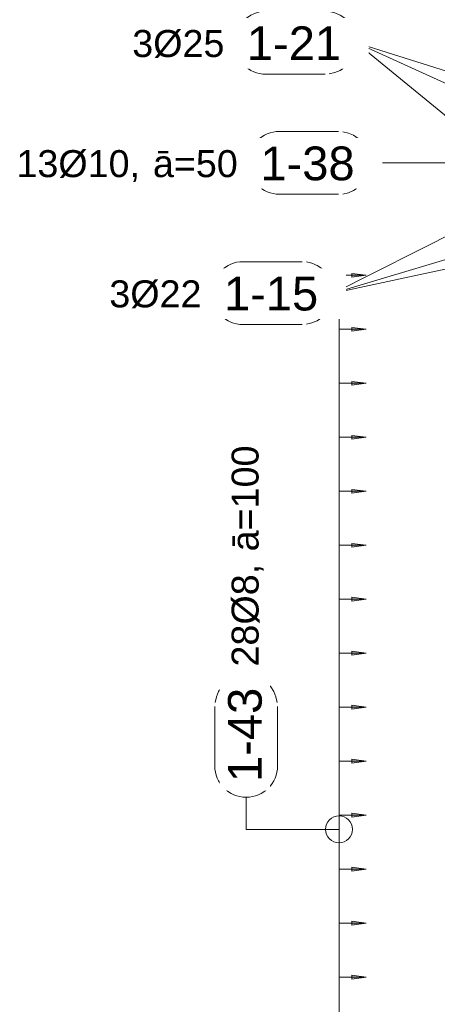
# Model space of a CAD drawing. Header units: millimetres. Extents: x 4307 to 42792, y 1610 to 10025.
# Tile 203 of 256: x 30252 to 31026, y 7270 to 9093. Entities that reach past the tile are written whole.
import ezdxf

# ---------------------------------------------------------------- set-up
doc = ezdxf.new("R2010")
doc.units = ezdxf.units.MM
for name, color, linetype, lineweight in [('A-ANNO-DIMS', 211, 'Continuous', 5), ('A-ANNO-DIMS-25', 211, 'Continuous', 5), ('S-RBAR-IDEN', 171, 'Continuous', 5)]:
    doc.layers.add(name, color=color, linetype=linetype, lineweight=lineweight)
doc.styles.add('Arial', font='arial.ttf', dxfattribs={"height": 50})
doc.styles.add('Arial_1', font='arial.ttf', dxfattribs={"height": 62.5})
doc.dimstyles.new('Výztuž_kusy__řezy__5', dxfattribs={"dimscale": 304.8, "dimtxt": 0.18, "dimasz": 0, "dimexe": 0, "dimexo": 0.0625, "dimgap": 0.082021, "dimtad": 1, "dimdec": 0, "dimzin": 0, "dimdsep": 46, "dimtxsty": 'Arial_1', "dimblk1": 'NONE', "dimblk2": 'NONE', "dimsah": 1, "dimcen": 0.09, "dimazin": 0, "dimtfac": 1, "dimtdec": 4, "dimtix": 1, "dimtmove": 0, "dimatfit": 3, "dimfxl": 0.164042, "dimfxlon": 1, "dimtvp": 1, "dimtfill": 1, "dimtolj": 1, "dimtzin": 0, "dimarcsym": 2})

# ---------------------------------------------------------------- blocks, each defined once
blk = doc.blocks.new('DIMBLOCK1001-V3')
at = {"layer": 'A-ANNO-DIMS-25'}
for points in [[(30894.1, 7320), (30867.8, 7323.5), (30867.8, 7316.5)], [(30894.1, 7220), (30867.8, 7223.5), (30867.8, 7216.5)]]:
    blk.add_hatch(color=256, dxfattribs=at).paths.add_polyline_path(points)
for p, q in [((30844.1, 7220), (30844.1, 7320)), ((30844.1, 7320), (30844.1, 7320)), ((30844.1, 7320), (30894.1, 7320)), ((30894.1, 7320), (30867.8, 7323.5)), ((30867.8, 7323.5), (30867.8, 7316.5)), ((30867.8, 7316.5), (30894.1, 7320)), ((30894.1, 7220), (30867.8, 7223.5)), ((30867.8, 7223.5), (30867.8, 7216.5)), ((30844.1, 7220), (30844.1, 7220)), ((30844.1, 7220), (30894.1, 7220)), ((30867.8, 7216.5), (30894.1, 7220))]:
    blk.add_line(p, q, dxfattribs=at)
blk = doc.blocks.new('_None')
blk = doc.blocks.new('DIMBLOCK1002-V3')
at = {"layer": 'A-ANNO-DIMS-25'}
for points in [[(30894.1, 7420), (30867.8, 7423.5), (30867.8, 7416.5)], [(30894.1, 7320), (30867.8, 7323.5), (30867.8, 7316.5)]]:
    blk.add_hatch(color=256, dxfattribs=at).paths.add_polyline_path(points)
for p, q in [((30894.1, 7420), (30867.8, 7423.5)), ((30867.8, 7423.5), (30867.8, 7416.5)), ((30844.1, 7320), (30844.1, 7420)), ((30844.1, 7420), (30844.1, 7420)), ((30844.1, 7420), (30894.1, 7420)), ((30867.8, 7416.5), (30894.1, 7420)), ((30844.1, 7320), (30844.1, 7320)), ((30844.1, 7320), (30894.1, 7320)), ((30894.1, 7320), (30867.8, 7323.5)), ((30867.8, 7323.5), (30867.8, 7316.5)), ((30867.8, 7316.5), (30894.1, 7320))]:
    blk.add_line(p, q, dxfattribs=at)
blk = doc.blocks.new('DIMBLOCK1003-V3')
at = {"layer": 'A-ANNO-DIMS-25'}
for points in [[(30894.1, 7520), (30867.8, 7523.5), (30867.8, 7516.5)], [(30894.1, 7420), (30867.8, 7423.5), (30867.8, 7416.5)]]:
    blk.add_hatch(color=256, dxfattribs=at).paths.add_polyline_path(points)
for p, q in [((30844.1, 7420), (30844.1, 7520)), ((30844.1, 7520), (30844.1, 7520)), ((30844.1, 7520), (30894.1, 7520)), ((30894.1, 7520), (30867.8, 7523.5)), ((30867.8, 7523.5), (30867.8, 7516.5)), ((30867.8, 7516.5), (30894.1, 7520)), ((30894.1, 7420), (30867.8, 7423.5)), ((30867.8, 7423.5), (30867.8, 7416.5)), ((30844.1, 7420), (30844.1, 7420)), ((30844.1, 7420), (30894.1, 7420)), ((30867.8, 7416.5), (30894.1, 7420))]:
    blk.add_line(p, q, dxfattribs=at)
blk = doc.blocks.new('DIMBLOCK1004-V3')
at = {"layer": 'A-ANNO-DIMS-25'}
for points in [[(30894.1, 7620), (30867.8, 7623.5), (30867.8, 7616.5)], [(30894.1, 7520), (30867.8, 7523.5), (30867.8, 7516.5)]]:
    blk.add_hatch(color=256, dxfattribs=at).paths.add_polyline_path(points)
for p, q in [((30894.1, 7620), (30867.8, 7623.5)), ((30867.8, 7623.5), (30867.8, 7616.5)), ((30844.1, 7520), (30844.1, 7620)), ((30844.1, 7620), (30844.1, 7620)), ((30844.1, 7620), (30894.1, 7620)), ((30867.8, 7616.5), (30894.1, 7620)), ((30844.1, 7520), (30844.1, 7520)), ((30844.1, 7520), (30894.1, 7520)), ((30894.1, 7520), (30867.8, 7523.5)), ((30867.8, 7523.5), (30867.8, 7516.5)), ((30867.8, 7516.5), (30894.1, 7520))]:
    blk.add_line(p, q, dxfattribs=at)
blk = doc.blocks.new('DIMBLOCK1005-V3')
at = {"layer": 'A-ANNO-DIMS-25'}
for points in [[(30894.1, 7720), (30867.8, 7723.5), (30867.8, 7716.5)], [(30894.1, 7620), (30867.8, 7623.5), (30867.8, 7616.5)]]:
    blk.add_hatch(color=256, dxfattribs=at).paths.add_polyline_path(points)
for p, q in [((30844.1, 7620), (30844.1, 7720)), ((30844.1, 7720), (30844.1, 7720)), ((30844.1, 7720), (30894.1, 7720)), ((30894.1, 7720), (30867.8, 7723.5)), ((30867.8, 7723.5), (30867.8, 7716.5)), ((30867.8, 7716.5), (30894.1, 7720)), ((30894.1, 7620), (30867.8, 7623.5)), ((30867.8, 7623.5), (30867.8, 7616.5)), ((30844.1, 7620), (30844.1, 7620)), ((30844.1, 7620), (30894.1, 7620)), ((30867.8, 7616.5), (30894.1, 7620))]:
    blk.add_line(p, q, dxfattribs=at)
blk = doc.blocks.new('DIMBLOCK1006-V3')
at = {"layer": 'A-ANNO-DIMS-25'}
for points in [[(30894.1, 7820), (30867.8, 7823.5), (30867.8, 7816.5)], [(30894.1, 7720), (30867.8, 7723.5), (30867.8, 7716.5)]]:
    blk.add_hatch(color=256, dxfattribs=at).paths.add_polyline_path(points)
for p, q in [((30844.1, 7720), (30844.1, 7820)), ((30844.1, 7820), (30844.1, 7820)), ((30844.1, 7820), (30894.1, 7820)), ((30894.1, 7820), (30867.8, 7823.5)), ((30867.8, 7823.5), (30867.8, 7816.5)), ((30867.8, 7816.5), (30894.1, 7820)), ((30844.1, 7720), (30844.1, 7720)), ((30844.1, 7720), (30894.1, 7720)), ((30894.1, 7720), (30867.8, 7723.5)), ((30867.8, 7723.5), (30867.8, 7716.5)), ((30867.8, 7716.5), (30894.1, 7720))]:
    blk.add_line(p, q, dxfattribs=at)
blk = doc.blocks.new('DIMBLOCK1007-V3')
at = {"layer": 'A-ANNO-DIMS-25'}
for points in [[(30894.1, 7920), (30867.8, 7923.5), (30867.8, 7916.5)], [(30894.1, 7820), (30867.8, 7823.5), (30867.8, 7816.5)]]:
    blk.add_hatch(color=256, dxfattribs=at).paths.add_polyline_path(points)
for p, q in [((30844.1, 7820), (30844.1, 7920)), ((30844.1, 7920), (30844.1, 7920)), ((30844.1, 7920), (30894.1, 7920)), ((30894.1, 7920), (30867.8, 7923.5)), ((30867.8, 7923.5), (30867.8, 7916.5)), ((30867.8, 7916.5), (30894.1, 7920)), ((30844.1, 7820), (30844.1, 7820)), ((30844.1, 7820), (30894.1, 7820)), ((30894.1, 7820), (30867.8, 7823.5)), ((30867.8, 7823.5), (30867.8, 7816.5)), ((30867.8, 7816.5), (30894.1, 7820))]:
    blk.add_line(p, q, dxfattribs=at)
blk = doc.blocks.new('DIMBLOCK1008-V3')
at = {"layer": 'A-ANNO-DIMS-25'}
for points in [[(30894.1, 8020), (30867.8, 8023.5), (30867.8, 8016.5)], [(30894.1, 7920), (30867.8, 7923.5), (30867.8, 7916.5)]]:
    blk.add_hatch(color=256, dxfattribs=at).paths.add_polyline_path(points)
for p, q in [((30844.1, 7920), (30844.1, 8020)), ((30844.1, 8020), (30844.1, 8020)), ((30844.1, 8020), (30894.1, 8020)), ((30894.1, 8020), (30867.8, 8023.5)), ((30867.8, 8023.5), (30867.8, 8016.5)), ((30867.8, 8016.5), (30894.1, 8020)), ((30844.1, 7920), (30844.1, 7920)), ((30844.1, 7920), (30894.1, 7920)), ((30894.1, 7920), (30867.8, 7923.5)), ((30867.8, 7923.5), (30867.8, 7916.5)), ((30867.8, 7916.5), (30894.1, 7920))]:
    blk.add_line(p, q, dxfattribs=at)
blk = doc.blocks.new('DIMBLOCK1009-V3')
at = {"layer": 'A-ANNO-DIMS-25'}
for points in [[(30894.1, 8120), (30867.8, 8123.5), (30867.8, 8116.5)], [(30894.1, 8020), (30867.8, 8023.5), (30867.8, 8016.5)]]:
    blk.add_hatch(color=256, dxfattribs=at).paths.add_polyline_path(points)
for p, q in [((30844.1, 8020), (30844.1, 8120)), ((30844.1, 8120), (30844.1, 8120)), ((30844.1, 8120), (30894.1, 8120)), ((30894.1, 8120), (30867.8, 8123.5)), ((30867.8, 8123.5), (30867.8, 8116.5)), ((30867.8, 8116.5), (30894.1, 8120)), ((30844.1, 8020), (30844.1, 8020)), ((30844.1, 8020), (30894.1, 8020)), ((30894.1, 8020), (30867.8, 8023.5)), ((30867.8, 8023.5), (30867.8, 8016.5)), ((30867.8, 8016.5), (30894.1, 8020))]:
    blk.add_line(p, q, dxfattribs=at)
blk = doc.blocks.new('DIMBLOCK1010-V3')
at = {"layer": 'A-ANNO-DIMS-25'}
for points in [[(30894.1, 8220), (30867.8, 8223.5), (30867.8, 8216.5)], [(30894.1, 8120), (30867.8, 8123.5), (30867.8, 8116.5)]]:
    blk.add_hatch(color=256, dxfattribs=at).paths.add_polyline_path(points)
for p, q in [((30844.1, 8120), (30844.1, 8220)), ((30844.1, 8220), (30844.1, 8220)), ((30844.1, 8220), (30894.1, 8220)), ((30894.1, 8220), (30867.8, 8223.5)), ((30867.8, 8223.5), (30867.8, 8216.5)), ((30867.8, 8216.5), (30894.1, 8220)), ((30844.1, 8120), (30844.1, 8120)), ((30844.1, 8120), (30894.1, 8120)), ((30894.1, 8120), (30867.8, 8123.5)), ((30867.8, 8123.5), (30867.8, 8116.5)), ((30867.8, 8116.5), (30894.1, 8120))]:
    blk.add_line(p, q, dxfattribs=at)
blk = doc.blocks.new('DIMBLOCK1011-V3')
at = {"layer": 'A-ANNO-DIMS-25'}
for points in [[(30894.1, 8320), (30867.8, 8323.5), (30867.8, 8316.5)], [(30894.1, 8220), (30867.8, 8223.5), (30867.8, 8216.5)]]:
    blk.add_hatch(color=256, dxfattribs=at).paths.add_polyline_path(points)
for p, q in [((30844.1, 8220), (30844.1, 8320)), ((30844.1, 8320), (30844.1, 8320)), ((30844.1, 8320), (30894.1, 8320)), ((30894.1, 8320), (30867.8, 8323.5)), ((30867.8, 8323.5), (30867.8, 8316.5)), ((30867.8, 8316.5), (30894.1, 8320)), ((30844.1, 8220), (30844.1, 8220)), ((30844.1, 8220), (30894.1, 8220)), ((30894.1, 8220), (30867.8, 8223.5)), ((30867.8, 8223.5), (30867.8, 8216.5)), ((30867.8, 8216.5), (30894.1, 8220))]:
    blk.add_line(p, q, dxfattribs=at)
blk = doc.blocks.new('DIMBLOCK1012-V3')
at = {"layer": 'A-ANNO-DIMS-25'}
for points in [[(30894.1, 8420), (30867.8, 8423.5), (30867.8, 8416.5)], [(30894.1, 8320), (30867.8, 8323.5), (30867.8, 8316.5)]]:
    blk.add_hatch(color=256, dxfattribs=at).paths.add_polyline_path(points)
for p, q in [((30844.1, 8320), (30844.1, 8420)), ((30844.1, 8420), (30844.1, 8420)), ((30844.1, 8420), (30894.1, 8420)), ((30894.1, 8420), (30867.8, 8423.5)), ((30867.8, 8423.5), (30867.8, 8416.5)), ((30867.8, 8416.5), (30894.1, 8420)), ((30844.1, 8320), (30844.1, 8320)), ((30844.1, 8320), (30894.1, 8320)), ((30894.1, 8320), (30867.8, 8323.5)), ((30867.8, 8323.5), (30867.8, 8316.5)), ((30867.8, 8316.5), (30894.1, 8320))]:
    blk.add_line(p, q, dxfattribs=at)
blk = doc.blocks.new('DIMBLOCK1013-V3')
at = {"layer": 'A-ANNO-DIMS-25'}
for points in [[(30894.1, 8520), (30867.8, 8523.5), (30867.8, 8516.5)], [(30894.1, 8420), (30867.8, 8423.5), (30867.8, 8416.5)]]:
    blk.add_hatch(color=256, dxfattribs=at).paths.add_polyline_path(points)
for p, q in [((30844.1, 8420), (30844.1, 8520)), ((30844.1, 8520), (30844.1, 8520)), ((30844.1, 8520), (30894.1, 8520)), ((30894.1, 8520), (30867.8, 8523.5)), ((30867.8, 8523.5), (30867.8, 8516.5)), ((30867.8, 8516.5), (30894.1, 8520)), ((30844.1, 8420), (30844.1, 8420)), ((30844.1, 8420), (30894.1, 8420)), ((30894.1, 8420), (30867.8, 8423.5)), ((30867.8, 8423.5), (30867.8, 8416.5)), ((30867.8, 8416.5), (30894.1, 8420))]:
    blk.add_line(p, q, dxfattribs=at)
blk = doc.blocks.new('DIMBLOCK1014-V3')
at = {"layer": 'A-ANNO-DIMS-25'}
for points in [[(30894.1, 8620), (30867.8, 8623.5), (30867.8, 8616.5)], [(30894.1, 8520), (30867.8, 8523.5), (30867.8, 8516.5)]]:
    blk.add_hatch(color=256, dxfattribs=at).paths.add_polyline_path(points)
for p, q in [((30844.1, 8520), (30844.1, 8620)), ((30844.1, 8620), (30844.1, 8620)), ((30844.1, 8620), (30894.1, 8620)), ((30894.1, 8620), (30867.8, 8623.5)), ((30867.8, 8623.5), (30867.8, 8616.5)), ((30867.8, 8616.5), (30894.1, 8620)), ((30844.1, 8520), (30844.1, 8520)), ((30844.1, 8520), (30894.1, 8520)), ((30894.1, 8520), (30867.8, 8523.5)), ((30867.8, 8523.5), (30867.8, 8516.5)), ((30867.8, 8516.5), (30894.1, 8520))]:
    blk.add_line(p, q, dxfattribs=at)
blk = doc.blocks.new('DIMBLOCK1015-V3')
at = {"layer": 'A-ANNO-DIMS-25'}
for points in [[(30894.1, 8620), (30867.8, 8623.5), (30867.8, 8616.5)], [(30894.1, 8520), (30867.8, 8523.5), (30867.8, 8516.5)], [(30894.1, 8420), (30867.8, 8423.5), (30867.8, 8416.5)], [(30894.1, 8320), (30867.8, 8323.5), (30867.8, 8316.5)], [(30894.1, 8220), (30867.8, 8223.5), (30867.8, 8216.5)], [(30894.1, 8120), (30867.8, 8123.5), (30867.8, 8116.5)], [(30894.1, 8020), (30867.8, 8023.5), (30867.8, 8016.5)], [(30894.1, 7920), (30867.8, 7923.5), (30867.8, 7916.5)], [(30894.1, 7820), (30867.8, 7823.5), (30867.8, 7816.5)], [(30894.1, 7720), (30867.8, 7723.5), (30867.8, 7716.5)], [(30894.1, 7620), (30867.8, 7623.5), (30867.8, 7616.5)], [(30894.1, 7520), (30867.8, 7523.5), (30867.8, 7516.5)], [(30894.1, 7420), (30867.8, 7423.5), (30867.8, 7416.5)], [(30894.1, 7320), (30867.8, 7323.5), (30867.8, 7316.5)], [(30894.1, 7220), (30867.8, 7223.5), (30867.8, 7216.5)], [(30894.1, 7120), (30867.8, 7123.5), (30867.8, 7116.5)], [(30894.1, 7020), (30867.8, 7023.5), (30867.8, 7016.5)], [(30894.1, 6920), (30867.8, 6923.5), (30867.8, 6916.5)], [(30894.1, 6820), (30867.8, 6823.5), (30867.8, 6816.5)], [(30894.1, 6720), (30867.8, 6723.5), (30867.8, 6716.5)], [(30894.1, 6620), (30867.8, 6623.5), (30867.8, 6616.5)], [(30894.1, 6520), (30867.8, 6523.5), (30867.8, 6516.5)], [(30894.1, 6420), (30867.8, 6423.5), (30867.8, 6416.5)], [(30894.1, 6320), (30867.8, 6323.5), (30867.8, 6316.5)], [(30894.1, 6220), (30867.8, 6223.5), (30867.8, 6216.5)], [(30894.1, 6120), (30867.8, 6123.5), (30867.8, 6116.5)], [(30894.1, 6020), (30867.8, 6023.5), (30867.8, 6016.5)], [(30894.1, 5920), (30867.8, 5923.5), (30867.8, 5916.5)]]:
    blk.add_hatch(color=256, dxfattribs=at).paths.add_polyline_path(points)
for p, q in [((30844.1, 5920), (30844.1, 8620)), ((30844.1, 8520), (30844.1, 8620)), ((30844.1, 8620), (30844.1, 8620)), ((30844.1, 8620), (30894.1, 8620)), ((30894.1, 8620), (30867.8, 8623.5)), ((30867.8, 8623.5), (30867.8, 8616.5)), ((30867.8, 8616.5), (30894.1, 8620)), ((30844.1, 8420), (30844.1, 8520)), ((30844.1, 8520), (30844.1, 8520)), ((30844.1, 8520), (30894.1, 8520)), ((30894.1, 8520), (30867.8, 8523.5)), ((30867.8, 8523.5), (30867.8, 8516.5)), ((30867.8, 8516.5), (30894.1, 8520)), ((30844.1, 8320), (30844.1, 8420)), ((30844.1, 8420), (30844.1, 8420)), ((30844.1, 8420), (30894.1, 8420)), ((30894.1, 8420), (30867.8, 8423.5)), ((30867.8, 8423.5), (30867.8, 8416.5)), ((30867.8, 8416.5), (30894.1, 8420)), ((30844.1, 8220), (30844.1, 8320)), ((30844.1, 8320), (30844.1, 8320)), ((30844.1, 8320), (30894.1, 8320)), ((30894.1, 8320), (30867.8, 8323.5)), ((30867.8, 8323.5), (30867.8, 8316.5)), ((30867.8, 8316.5), (30894.1, 8320)), ((30844.1, 8120), (30844.1, 8220)), ((30844.1, 8220), (30844.1, 8220)), ((30844.1, 8220), (30894.1, 8220)), ((30894.1, 8220), (30867.8, 8223.5)), ((30867.8, 8223.5), (30867.8, 8216.5)), ((30867.8, 8216.5), (30894.1, 8220)), ((30844.1, 8020), (30844.1, 8120)), ((30844.1, 8120), (30844.1, 8120)), ((30844.1, 8120), (30894.1, 8120)), ((30894.1, 8120), (30867.8, 8123.5)), ((30867.8, 8123.5), (30867.8, 8116.5)), ((30867.8, 8116.5), (30894.1, 8120)), ((30844.1, 7920), (30844.1, 8020)), ((30844.1, 8020), (30844.1, 8020)), ((30844.1, 8020), (30894.1, 8020)), ((30894.1, 8020), (30867.8, 8023.5)), ((30867.8, 8023.5), (30867.8, 8016.5)), ((30867.8, 8016.5), (30894.1, 8020)), ((30844.1, 7820), (30844.1, 7920)), ((30844.1, 7920), (30844.1, 7920)), ((30844.1, 7920), (30894.1, 7920)), ((30894.1, 7920), (30867.8, 7923.5)), ((30867.8, 7923.5), (30867.8, 7916.5)), ((30867.8, 7916.5), (30894.1, 7920)), ((30844.1, 7720), (30844.1, 7820)), ((30844.1, 7820), (30844.1, 7820)), ((30844.1, 7820), (30894.1, 7820)), ((30894.1, 7820), (30867.8, 7823.5)), ((30867.8, 7823.5), (30867.8, 7816.5)), ((30867.8, 7816.5), (30894.1, 7820)), ((30844.1, 7620), (30844.1, 7720)), ((30844.1, 7720), (30844.1, 7720)), ((30844.1, 7720), (30894.1, 7720)), ((30894.1, 7720), (30867.8, 7723.5)), ((30867.8, 7723.5), (30867.8, 7716.5)), ((30867.8, 7716.5), (30894.1, 7720)), ((30894.1, 7620), (30867.8, 7623.5)), ((30867.8, 7623.5), (30867.8, 7616.5)), ((30844.1, 7520), (30844.1, 7620)), ((30844.1, 7620), (30844.1, 7620)), ((30844.1, 7620), (30894.1, 7620)), ((30867.8, 7616.5), (30894.1, 7620)), ((30844.1, 7420), (30844.1, 7520)), ((30844.1, 7520), (30844.1, 7520)), ((30844.1, 7520), (30894.1, 7520)), ((30894.1, 7520), (30867.8, 7523.5)), ((30867.8, 7523.5), (30867.8, 7516.5)), ((30867.8, 7516.5), (30894.1, 7520)), ((30894.1, 7420), (30867.8, 7423.5)), ((30867.8, 7423.5), (30867.8, 7416.5)), ((30844.1, 7320), (30844.1, 7420)), ((30844.1, 7420), (30844.1, 7420)), ((30844.1, 7420), (30894.1, 7420)), ((30867.8, 7416.5), (30894.1, 7420)), ((30844.1, 7220), (30844.1, 7320)), ((30844.1, 7320), (30844.1, 7320)), ((30844.1, 7320), (30894.1, 7320)), ((30894.1, 7320), (30867.8, 7323.5)), ((30867.8, 7323.5), (30867.8, 7316.5)), ((30867.8, 7316.5), (30894.1, 7320)), ((30894.1, 7220), (30867.8, 7223.5)), ((30867.8, 7223.5), (30867.8, 7216.5)), ((30844.1, 7120), (30844.1, 7220)), ((30844.1, 7220), (30844.1, 7220)), ((30844.1, 7220), (30894.1, 7220)), ((30867.8, 7216.5), (30894.1, 7220)), ((30844.1, 7020), (30844.1, 7120)), ((30844.1, 7120), (30844.1, 7120)), ((30844.1, 7120), (30894.1, 7120)), ((30894.1, 7120), (30867.8, 7123.5)), ((30867.8, 7123.5), (30867.8, 7116.5)), ((30867.8, 7116.5), (30894.1, 7120)), ((30894.1, 7020), (30867.8, 7023.5)), ((30867.8, 7023.5), (30867.8, 7016.5)), ((30844.1, 6920), (30844.1, 7020)), ((30844.1, 7020), (30844.1, 7020)), ((30844.1, 7020), (30894.1, 7020)), ((30867.8, 7016.5), (30894.1, 7020)), ((30844.1, 6820), (30844.1, 6920)), ((30844.1, 6920), (30844.1, 6920)), ((30844.1, 6920), (30894.1, 6920)), ((30894.1, 6920), (30867.8, 6923.5)), ((30867.8, 6923.5), (30867.8, 6916.5)), ((30867.8, 6916.5), (30894.1, 6920)), ((30894.1, 6820), (30867.8, 6823.5)), ((30867.8, 6823.5), (30867.8, 6816.5)), ((30844.1, 6720), (30844.1, 6820)), ((30844.1, 6820), (30844.1, 6820)), ((30844.1, 6820), (30894.1, 6820)), ((30867.8, 6816.5), (30894.1, 6820)), ((30844.1, 6620), (30844.1, 6720)), ((30844.1, 6720), (30844.1, 6720)), ((30844.1, 6720), (30894.1, 6720)), ((30894.1, 6720), (30867.8, 6723.5)), ((30867.8, 6723.5), (30867.8, 6716.5)), ((30867.8, 6716.5), (30894.1, 6720)), ((30894.1, 6620), (30867.8, 6623.5)), ((30867.8, 6623.5), (30867.8, 6616.5)), ((30844.1, 6520), (30844.1, 6620)), ((30844.1, 6620), (30844.1, 6620)), ((30844.1, 6620), (30894.1, 6620)), ((30867.8, 6616.5), (30894.1, 6620)), ((30844.1, 6420), (30844.1, 6520)), ((30844.1, 6520), (30844.1, 6520)), ((30844.1, 6520), (30894.1, 6520)), ((30894.1, 6520), (30867.8, 6523.5)), ((30867.8, 6523.5), (30867.8, 6516.5)), ((30867.8, 6516.5), (30894.1, 6520)), ((30844.1, 6320), (30844.1, 6420)), ((30844.1, 6420), (30844.1, 6420)), ((30844.1, 6420), (30894.1, 6420)), ((30894.1, 6420), (30867.8, 6423.5)), ((30867.8, 6423.5), (30867.8, 6416.5)), ((30867.8, 6416.5), (30894.1, 6420)), ((30844.1, 6220), (30844.1, 6320)), ((30844.1, 6320), (30844.1, 6320)), ((30844.1, 6320), (30894.1, 6320)), ((30894.1, 6320), (30867.8, 6323.5)), ((30867.8, 6323.5), (30867.8, 6316.5)), ((30867.8, 6316.5), (30894.1, 6320)), ((30844.1, 6120), (30844.1, 6220)), ((30844.1, 6220), (30844.1, 6220)), ((30844.1, 6220), (30894.1, 6220)), ((30894.1, 6220), (30867.8, 6223.5)), ((30867.8, 6223.5), (30867.8, 6216.5)), ((30867.8, 6216.5), (30894.1, 6220)), ((30844.1, 6020), (30844.1, 6120)), ((30844.1, 6120), (30844.1, 6120)), ((30844.1, 6120), (30894.1, 6120)), ((30894.1, 6120), (30867.8, 6123.5)), ((30867.8, 6123.5), (30867.8, 6116.5)), ((30867.8, 6116.5), (30894.1, 6120)), ((30844.1, 5920), (30844.1, 6020)), ((30844.1, 6020), (30844.1, 6020)), ((30844.1, 6020), (30894.1, 6020)), ((30894.1, 6020), (30867.8, 6023.5)), ((30867.8, 6023.5), (30867.8, 6016.5)), ((30867.8, 6016.5), (30894.1, 6020)), ((30844.1, 5920), (30844.1, 5920)), ((30844.1, 5920), (30894.1, 5920)), ((30894.1, 5920), (30867.8, 5923.5)), ((30867.8, 5923.5), (30867.8, 5916.5)), ((30867.8, 5916.5), (30894.1, 5920))]:
    blk.add_line(p, q, dxfattribs=at)
blk = doc.blocks.new('Popisek výztuže__BEZ NATOČENÍ_ - _Typ_ množství_PRAVÝ _řezy_-573725-V3')
at = {"layer": 'S-RBAR-IDEN'}
for p, q in [((6547.6, 9782.6), (6437.9, 9782.6)), ((6437.9, 9666.2), (6547.6, 9666.2))]:
    blk.add_line(p, q, dxfattribs=at)
for centre, start, end in [((6437.9, 9724.4), 90, 270), ((6547.6, 9724.4), 277.6434, 82.3566)]:
    blk.add_arc(centre, 58.2, start, end, dxfattribs=at)
blk = doc.blocks.new('Popisek výztuže - _Typ_ množství_LEVÝ-573731-V3')
at = {"layer": 'S-RBAR-IDEN'}
for p, q in [((5555.8, 9108.9), (5446.1, 9108.9)), ((5446.1, 8992.5), (5555.8, 8992.5))]:
    blk.add_line(p, q, dxfattribs=at)
for centre, start, end in [((5446.1, 9050.7), 90, 270), ((5555.8, 9050.7), 277.6434, 82.3566)]:
    blk.add_arc(centre, 58.2, start, end, dxfattribs=at)

msp = doc.modelspace()

# ---------------------------------------------------------------- linework, layer by layer
at = {"layer": 'S-RBAR-IDEN'}
for p, q in [((31446.9, 8870.3), (30876.4, 9050.7)), ((31271.6, 8870.3), (30876.4, 9050.7)), ((31096.3, 8870.3), (30876.4, 9050.7)), ((31077.4, 8828.1), (30901.4, 8828.1)), ((31448, 8718.6), (30833.9, 8587)), ((31271.6, 8718.6), (30833.9, 8587)), ((31095.2, 8718.6), (30833.9, 8587)), ((30671.9, 7593.7), (30671.9, 7653.2)), ((30844.1, 7593.7), (30671.9, 7593.7))]:
    msp.add_line(p, q, dxfattribs=at)
msp.add_circle((30844.1, 7593.7), 25, dxfattribs=at)

# ---------------------------------------------------------------- block references
for p in [(25262.4, 0), (25287.4, -222.5), (25219.9, -463.7)]:
    msp.add_blockref('Popisek výztuže - _Typ_ množství_LEVÝ-573731-V3', p, dxfattribs=at)
at = {"layer": 'S-RBAR-IDEN', "rotation": 89.99999999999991}
msp.add_blockref('Popisek výztuže__BEZ NATOČENÍ_ - _Typ_ množství_PRAVÝ _řezy_-573725-V3', (40396.3, 1273.5), dxfattribs=at)

# ---------------------------------------------------------------- texts
at = {"layer": 'S-RBAR-IDEN', "char_height": 50, "attachment_point": 1, "style": 'Arial', "bg_fill": 3, "box_fill_scale": 1.25, "bg_fill_color": 256, "bg_fill_true_color": 13158600, "bg_fill_transparency": 0}
for s, insert, width in [('3Ø25', (30460.7, 9074.3), 210.443), ('13Ø10, ', (30246, 8851.8), 306.645), ('ā=50', (30499, 8851.8), 194.409), ('3Ø22', (30418.2, 8610.6), 210.443)]:
    msp.add_mtext(s, dxfattribs=dict(at, insert=insert, width=width))
at = {"layer": 'S-RBAR-IDEN', "char_height": 50, "attachment_point": 1, "rotation": 90, "style": 'Arial', "bg_fill": 3, "box_fill_scale": 1.25, "bg_fill_color": 256, "bg_fill_true_color": 13158600, "bg_fill_transparency": 0}
for s, insert, width in [('ā=100', (30644.9, 8108.6), 242.51), ('28Ø8, ', (30644.9, 7895.3), 258.544)]:
    msp.add_mtext(s, dxfattribs=dict(at, insert=insert, width=width))

# ---------------------------------------------------------------- dimensions: what is measured, and where the dimension line sits
at = {"layer": 'A-ANNO-DIMS'}
for base, p1, p2, text, override, picture, middle in [((30844.1, 8620), (30894.1, 5920), (30894.1, 8620), '100 2700', {"dimpost": '<>', "dimblk1": 'None', "dimblk2": 'None', "dimsah": 1, "dimfxl": 2700}, 'DIMBLOCK1015-V3', (30787.2, 7270)), ((30844.1, 8620), (30894.1, 8520), (30894.1, 8620), ' ', {"dimpost": '<>', "dimfxl": 100}, 'DIMBLOCK1014-V3', (30844.1, 8570)), ((30844.1, 8520), (30894.1, 8420), (30894.1, 8520), ' ', {"dimpost": '<>', "dimfxl": 100}, 'DIMBLOCK1013-V3', (30844.1, 8470)), ((30844.1, 8420), (30894.1, 8320), (30894.1, 8420), ' ', {"dimpost": '<>', "dimfxl": 100}, 'DIMBLOCK1012-V3', (30844.1, 8370)), ((30844.1, 8320), (30894.1, 8220), (30894.1, 8320), ' ', {"dimpost": '<>', "dimfxl": 100}, 'DIMBLOCK1011-V3', (30844.1, 8270)), ((30844.1, 8220), (30894.1, 8120), (30894.1, 8220), ' ', {"dimpost": '<>', "dimfxl": 100}, 'DIMBLOCK1010-V3', (30844.1, 8170)), ((30844.1, 8120), (30894.1, 8020), (30894.1, 8120), ' ', {"dimpost": '<>', "dimfxl": 100}, 'DIMBLOCK1009-V3', (30844.1, 8070)), ((30844.1, 8020), (30894.1, 7920), (30894.1, 8020), ' ', {"dimpost": '<>', "dimfxl": 100}, 'DIMBLOCK1008-V3', (30844.1, 7970)), ((30844.1, 7920), (30894.1, 7820), (30894.1, 7920), ' ', {"dimpost": '<>', "dimfxl": 100}, 'DIMBLOCK1007-V3', (30844.1, 7870)), ((30844.1, 7820), (30894.1, 7720), (30894.1, 7820), ' ', {"dimpost": '<>', "dimfxl": 100}, 'DIMBLOCK1006-V3', (30844.1, 7770)), ((30844.1, 7720), (30894.1, 7620), (30894.1, 7720), ' ', {"dimpost": '<>', "dimfxl": 100}, 'DIMBLOCK1005-V3', (30844.1, 7670)), ((30844.1, 7620), (30894.1, 7520), (30894.1, 7620), ' ', {"dimpost": '<>', "dimfxl": 100}, 'DIMBLOCK1004-V3', (30844.1, 7570)), ((30844.1, 7520), (30894.1, 7420), (30894.1, 7520), ' ', {"dimpost": '<>', "dimfxl": 100}, 'DIMBLOCK1003-V3', (30844.1, 7470)), ((30844.1, 7420), (30894.1, 7320), (30894.1, 7420), ' ', {"dimpost": '<>', "dimfxl": 100}, 'DIMBLOCK1002-V3', (30844.1, 7370)), ((30844.1, 7320), (30894.1, 7220), (30894.1, 7320), ' ', {"dimpost": '<>', "dimfxl": 100}, 'DIMBLOCK1001-V3', (30844.1, 7270))]:
    dim = msp.add_linear_dim(base=base, p1=p1, p2=p2, angle=90, text=text, dimstyle='Výztuž_kusy__řezy__5', override=override, dxfattribs=at)
    dim.commit()
    dim.dimension.update_dxf_attribs({"geometry": picture, "text_midpoint": middle})

# ---------------------------------------------------------------- next in the draw order: texts
at = {"layer": 'S-RBAR-IDEN', "char_height": 62.5, "width": 210.443, "attachment_point": 1, "style": 'Arial_1', "bg_fill": 3, "box_fill_scale": 1.25, "bg_fill_color": 256, "bg_fill_true_color": 13158600, "bg_fill_transparency": 0}
for s, insert in [('1-21', (30673.2, 9081)), ('1-38', (30698.2, 8858.5)), ('1-15', (30630.7, 8617.3))]:
    msp.add_mtext(s, dxfattribs=dict(at, insert=insert))
at = {"layer": 'S-RBAR-IDEN', "insert": (30638.2, 7681.3), "char_height": 62.5, "width": 210.443, "attachment_point": 1, "rotation": 90, "style": 'Arial_1', "bg_fill": 3, "box_fill_scale": 1.25, "bg_fill_color": 256, "bg_fill_true_color": 13158600, "bg_fill_transparency": 0}
msp.add_mtext('1-43', dxfattribs=at)

doc.saveas('drawing.dxf')
